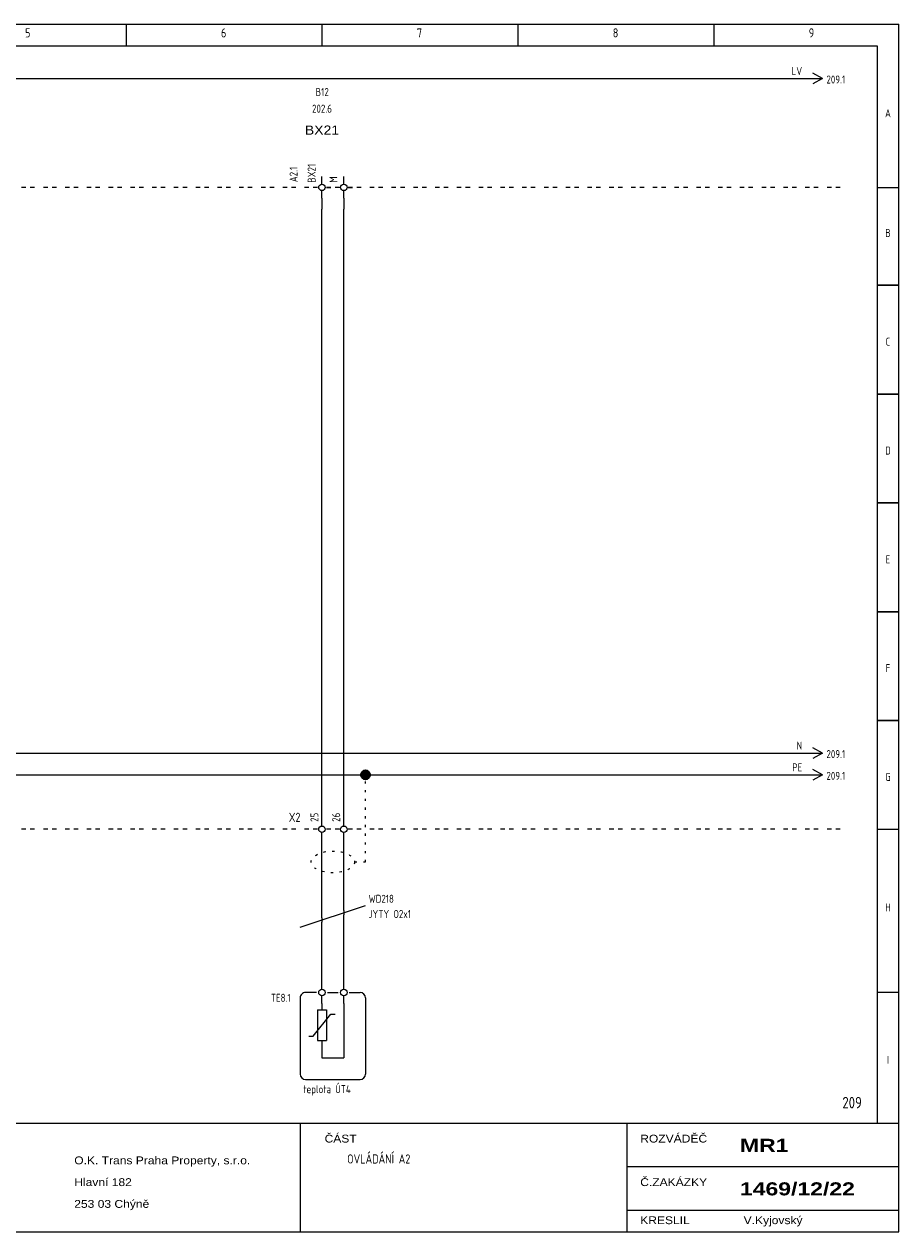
# Model space of a CAD drawing. Header units: millimetres. Extents: x 8 to 412, y 5 to 282.
# Tile 2 of 2: x 212 to 412, y 5 to 282. Entities that reach past the tile are written whole.
import ezdxf
from ezdxf.enums import TextEntityAlignment as Align

# ---------------------------------------------------------------- set-up
doc = ezdxf.new("R2010")
doc.units = ezdxf.units.MM
doc.linetypes.add('Caddy_Dot', pattern=[2, 0.5, -1.5])
doc.linetypes.add('Caddy_Solid', pattern=[0])
doc.layers.add('Caddy_1', color=7, linetype='Caddy_Solid', lineweight=25)
doc.layers.add('Caddy_4', color=7, linetype='Caddy_Dot', lineweight=18)
doc.styles.add('Caddy_Arial', font='arial.ttf', dxfattribs={"width": 1.1})
doc.styles.add('Caddy_Arial Black', font='ariblk.ttf', dxfattribs={"width": 1.1})
doc.styles.add('Caddy_Vectorfont1p', font='isocp___.ttf', dxfattribs={"width": 0.9})

# ---------------------------------------------------------------- blocks, each defined once
blk = doc.blocks.new('8DCB71033EFC')
at = {"layer": 'Caddy_1', "color": 7, "linetype": 'Caddy_Solid', "lineweight": 25}
for p, q in [((7.5, 282.5), (412.5, 282.5)), ((235, 282.5), (235, 277.5)), ((280, 282.5), (280, 277.5)), ((325, 282.5), (325, 277.5)), ((370, 282.5), (370, 277.5)), ((412.5, 5), (412.5, 282.5)), ((12.5, 277.5), (407.5, 277.5)), ((407.5, 277.5), (407.5, 30)), ((407.5, 245), (412.5, 245)), ((407.5, 222.5), (412.5, 222.5)), ((412.5, 222.5), (407.5, 222.5)), ((411.5, 222.5), (410.5, 222.5)), ((412.5, 197.5), (407.5, 197.5)), ((407.5, 197.5), (412.5, 197.5)), ((412.5, 172.5), (407.5, 172.5)), ((407.5, 172.5), (412.5, 172.5)), ((412.5, 147.5), (407.5, 147.5)), ((407.5, 147.5), (412.5, 147.5)), ((412.5, 122.5), (407.5, 122.5)), ((407.5, 122.5), (412.5, 122.5)), ((407.5, 97.5), (412.5, 97.5)), ((412.5, 60), (407.5, 60)), ((7.5, 30), (412.5, 30)), ((275, 30), (275, 5)), ((350, 30), (350, 5)), ((350, 20), (412.5, 20)), ((350, 10), (412.5, 10)), ((7.5, 5), (412.5, 5))]:
    blk.add_line(p, q, dxfattribs=at)
at = {"layer": 'Caddy_1', "color": 7, "lineweight": 25}
for s, height, style, width, p in [('5', 2.1, 'Caddy_Vectorfont1p', 0.9, (211.8, 279.45)), ('6', 2.1, 'Caddy_Vectorfont1p', 0.9, (256.8, 279.45)), ('7', 2.1, 'Caddy_Vectorfont1p', 0.9, (301.8, 279.45)), ('8', 2.1, 'Caddy_Vectorfont1p', 0.9, (346.8, 279.45)), ('9', 2.1, 'Caddy_Vectorfont1p', 0.9, (391.8, 279.45)), ('ČÁST', 1.8, 'Caddy_Arial', 1.1, (280.6, 25.52)), ('ROZVÁDĚČ', 1.8, 'Caddy_Arial', 1.1, (353.1, 25.52)), ('MR1', 3, 'Caddy_Arial Black', 1.1, (376, 23.38)), ('O.K. Trans Praha Property, s.r.o.', 1.8, 'Caddy_Arial', 1.1, (223.1, 20.52)), ('OVLÁDÁNÍ A2', 2.1, 'Caddy_Vectorfont1p', 0.9, (285.8, 20.7)), ('Hlavní 182', 1.8, 'Caddy_Arial', 1.1, (223.1, 15.52)), ('Č.ZAKÁZKY', 1.8, 'Caddy_Arial', 1.1, (353.1, 15.52)), ('1469/12/22', 3, 'Caddy_Arial Black', 1.1, (376, 13.38)), ('253 03 Chýně', 1.8, 'Caddy_Arial', 1.1, (223.1, 10.52)), ('KRESLIL', 1.8, 'Caddy_Arial', 1.1, (353.1, 6.77)), ('V.Kyjovský', 1.8, 'Caddy_Arial', 1.1, (376.85, 6.77))]:
    blk.add_text(s, height=height, dxfattribs=dict(at, style=style, width=width)).set_placement(p)
at = {"layer": 'Caddy_1', "color": 7, "lineweight": 25, "style": 'Caddy_Vectorfont1p', "width": 0.9}
for s, p in [('A', (410, 261.11)), ('B', (410, 233.61)), ('C', (410, 208.61)), ('D', (410, 183.61)), ('E', (410, 158.61)), ('F', (410, 133.61)), ('G', (410, 108.61)), ('H', (410, 78.61)), ('I', (410, 43.61))]:
    blk.add_text(s, height=1.84, dxfattribs=at).set_placement(p, align=Align.CENTER)
at = {"layer": 'Caddy_1', "color": 1, "lineweight": 25, "true_color": 0xff0000, "style": 'Caddy_Vectorfont1p', "width": 0.9}
blk.add_text('209', height=2.625, dxfattribs=at).set_placement((404, 33.38), align=Align.RIGHT)
blk = doc.blocks.new('8B2C46D8C8FF')
at = {"layer": 'Caddy_1', "color": 7, "linetype": 'Caddy_Solid', "lineweight": 25}
for p, q in [((22, 97.5), (21, 97.5)), ((24, 97.5), (23, 97.5)), ((27, 97.5), (26, 97.5)), ((29, 97.5), (28, 97.5)), ((32, 97.5), (31, 97.5)), ((34, 97.5), (33, 97.5)), ((37, 97.5), (36, 97.5)), ((39, 97.5), (38, 97.5)), ((42, 97.5), (41, 97.5)), ((44, 97.5), (43, 97.5)), ((47, 97.5), (46, 97.5)), ((49, 97.5), (48, 97.5)), ((52, 97.5), (51, 97.5)), ((54, 97.5), (53, 97.5)), ((57, 97.5), (56, 97.5)), ((59, 97.5), (58, 97.5)), ((62, 97.5), (61, 97.5)), ((64, 97.5), (63, 97.5)), ((67, 97.5), (66, 97.5)), ((69, 97.5), (68, 97.5)), ((72, 97.5), (71, 97.5)), ((74, 97.5), (73, 97.5)), ((77, 97.5), (76, 97.5)), ((79, 97.5), (78, 97.5)), ((82, 97.5), (81, 97.5)), ((84, 97.5), (83, 97.5)), ((87, 97.5), (86, 97.5)), ((89, 97.5), (88, 97.5)), ((92, 97.5), (91, 97.5)), ((94, 97.5), (93, 97.5)), ((97, 97.5), (96, 97.5)), ((99, 97.5), (98, 97.5)), ((102, 97.5), (101, 97.5)), ((104, 97.5), (103, 97.5)), ((107, 97.5), (106, 97.5)), ((109, 97.5), (108, 97.5)), ((112, 97.5), (111, 97.5)), ((114, 97.5), (113, 97.5)), ((117, 97.5), (116, 97.5)), ((119, 97.5), (118, 97.5)), ((122, 97.5), (121, 97.5)), ((124, 97.5), (123, 97.5)), ((127, 97.5), (126, 97.5)), ((129, 97.5), (128, 97.5)), ((132, 97.5), (131, 97.5)), ((134, 97.5), (133, 97.5)), ((137, 97.5), (136, 97.5)), ((139, 97.5), (138, 97.5)), ((142, 97.5), (141, 97.5)), ((144, 97.5), (143, 97.5)), ((147, 97.5), (146, 97.5)), ((149, 97.5), (148, 97.5)), ((152, 97.5), (151, 97.5)), ((154, 97.5), (153, 97.5)), ((157, 97.5), (156, 97.5)), ((159, 97.5), (158, 97.5)), ((162, 97.5), (161, 97.5)), ((164, 97.5), (163, 97.5)), ((167, 97.5), (166, 97.5)), ((169, 97.5), (168, 97.5)), ((172, 97.5), (171, 97.5)), ((174, 97.5), (173, 97.5)), ((177, 97.5), (176, 97.5)), ((179, 97.5), (178, 97.5)), ((182, 97.5), (181, 97.5)), ((184, 97.5), (183, 97.5)), ((187, 97.5), (186, 97.5)), ((189, 97.5), (188, 97.5)), ((192, 97.5), (191, 97.5)), ((194, 97.5), (193, 97.5)), ((197, 97.5), (196, 97.5)), ((199, 97.5), (198, 97.5)), ((202, 97.5), (201, 97.5)), ((204, 97.5), (203, 97.5)), ((207, 97.5), (206, 97.5)), ((209, 97.5), (208, 97.5)), ((212, 97.5), (211, 97.5)), ((214, 97.5), (213, 97.5)), ((217, 97.5), (216, 97.5)), ((219, 97.5), (218, 97.5)), ((222, 97.5), (221, 97.5)), ((224, 97.5), (223, 97.5)), ((227, 97.5), (226, 97.5)), ((229, 97.5), (228, 97.5)), ((232, 97.5), (231, 97.5)), ((234, 97.5), (233, 97.5)), ((237, 97.5), (236, 97.5)), ((239, 97.5), (238, 97.5)), ((242, 97.5), (241, 97.5)), ((244, 97.5), (243, 97.5)), ((247, 97.5), (246, 97.5)), ((249, 97.5), (248, 97.5)), ((252, 97.5), (251, 97.5)), ((254, 97.5), (253, 97.5)), ((257, 97.5), (256, 97.5)), ((259, 97.5), (258, 97.5)), ((262, 97.5), (261, 97.5)), ((264, 97.5), (263, 97.5)), ((267, 97.5), (266, 97.5)), ((269, 97.5), (268, 97.5)), ((272, 97.5), (271, 97.5)), ((274, 97.5), (273, 97.5)), ((277, 97.5), (276, 97.5)), ((279, 97.5), (278, 97.5)), ((282, 97.5), (281, 97.5)), ((284, 97.5), (283, 97.5)), ((287, 97.5), (286, 97.5)), ((289, 97.5), (288, 97.5)), ((292, 97.5), (291, 97.5)), ((294, 97.5), (293, 97.5)), ((297, 97.5), (296, 97.5)), ((299, 97.5), (298, 97.5)), ((302, 97.5), (301, 97.5)), ((304, 97.5), (303, 97.5)), ((307, 97.5), (306, 97.5)), ((309, 97.5), (308, 97.5)), ((312, 97.5), (311, 97.5)), ((314, 97.5), (313, 97.5)), ((317, 97.5), (316, 97.5)), ((319, 97.5), (318, 97.5)), ((322, 97.5), (321, 97.5)), ((324, 97.5), (323, 97.5)), ((327, 97.5), (326, 97.5)), ((329, 97.5), (328, 97.5)), ((332, 97.5), (331, 97.5)), ((334, 97.5), (333, 97.5)), ((337, 97.5), (336, 97.5)), ((339, 97.5), (338, 97.5)), ((342, 97.5), (341, 97.5)), ((344, 97.5), (343, 97.5)), ((347, 97.5), (346, 97.5)), ((349, 97.5), (348, 97.5)), ((352, 97.5), (351, 97.5)), ((354, 97.5), (353, 97.5)), ((357, 97.5), (356, 97.5)), ((359, 97.5), (358, 97.5)), ((362, 97.5), (361, 97.5)), ((364, 97.5), (363, 97.5)), ((367, 97.5), (366, 97.5)), ((369, 97.5), (368, 97.5)), ((372, 97.5), (371, 97.5)), ((374, 97.5), (373, 97.5)), ((377, 97.5), (376, 97.5)), ((379, 97.5), (378, 97.5)), ((382, 97.5), (381, 97.5)), ((384, 97.5), (383, 97.5)), ((387, 97.5), (386, 97.5)), ((389, 97.5), (388, 97.5)), ((392, 97.5), (391, 97.5)), ((394, 97.5), (393, 97.5)), ((397, 97.5), (396, 97.5)), ((399, 97.5), (398, 97.5))]:
    blk.add_line(p, q, dxfattribs=at)
blk = doc.blocks.new('705B33B3331B')
at = {"layer": 'Caddy_1', "color": 70, "linetype": 'Caddy_Solid', "lineweight": 25, "true_color": 0x7cfc00}
for q in [(392.75, 111.25), (392.75, 108.75)]:
    blk.add_line((395, 110), q, dxfattribs=at)
at = {"layer": 'Caddy_1', "color": 70, "lineweight": 25, "true_color": 0x7cfc00, "style": 'Caddy_Vectorfont1p', "width": 0.9}
blk.add_text('209.1', height=1.838, dxfattribs=at).set_placement((395.87, 108.86))
blk.add_attdef('$TAG160010', text='', height=1.84, dxfattribs=at).set_placement((390.29, 110.81), align=Align.RIGHT)
blk = doc.blocks.new('A522D403283E')
at = {"layer": 'Caddy_1', "color": 150, "linetype": 'Caddy_Solid', "lineweight": 25, "true_color": 0x1e90ff}
for q in [(392.75, 116.25), (392.75, 113.75)]:
    blk.add_line((395, 115), q, dxfattribs=at)
at = {"layer": 'Caddy_1', "color": 150, "lineweight": 25, "true_color": 0x1e90ff, "style": 'Caddy_Vectorfont1p', "width": 0.9}
blk.add_text('209.1', height=1.838, dxfattribs=at).set_placement((395.87, 113.86))
blk.add_attdef('$TAG160010', text='', height=1.84, dxfattribs=at).set_placement((390.29, 115.81), align=Align.RIGHT)
blk = doc.blocks.new('33362767E664')
at = {"layer": 'Caddy_1', "color": 7, "linetype": 'Caddy_Solid', "lineweight": 25}
for p, q in [((22, 245), (21, 245)), ((24, 245), (23, 245)), ((27, 245), (26, 245)), ((29, 245), (28, 245)), ((32, 245), (31, 245)), ((34, 245), (33, 245)), ((37, 245), (36, 245)), ((39, 245), (38, 245)), ((42, 245), (41, 245)), ((44, 245), (43, 245)), ((47, 245), (46, 245)), ((49, 245), (48, 245)), ((52, 245), (51, 245)), ((54, 245), (53, 245)), ((57, 245), (56, 245)), ((59, 245), (58, 245)), ((62, 245), (61, 245)), ((64, 245), (63, 245)), ((67, 245), (66, 245)), ((69, 245), (68, 245)), ((72, 245), (71, 245)), ((74, 245), (73, 245)), ((77, 245), (76, 245)), ((79, 245), (78, 245)), ((82, 245), (81, 245)), ((84, 245), (83, 245)), ((87, 245), (86, 245)), ((89, 245), (88, 245)), ((92, 245), (91, 245)), ((94, 245), (93, 245)), ((97, 245), (96, 245)), ((99, 245), (98, 245)), ((102, 245), (101, 245)), ((104, 245), (103, 245)), ((107, 245), (106, 245)), ((109, 245), (108, 245)), ((112, 245), (111, 245)), ((114, 245), (113, 245)), ((117, 245), (116, 245)), ((119, 245), (118, 245)), ((122, 245), (121, 245)), ((124, 245), (123, 245)), ((127, 245), (126, 245)), ((129, 245), (128, 245)), ((132, 245), (131, 245)), ((134, 245), (133, 245)), ((137, 245), (136, 245)), ((139, 245), (138, 245)), ((142, 245), (141, 245)), ((144, 245), (143, 245)), ((147, 245), (146, 245)), ((149, 245), (148, 245)), ((152, 245), (151, 245)), ((154, 245), (153, 245)), ((157, 245), (156, 245)), ((159, 245), (158, 245)), ((162, 245), (161, 245)), ((164, 245), (163, 245)), ((167, 245), (166, 245)), ((169, 245), (168, 245)), ((172, 245), (171, 245)), ((174, 245), (173, 245)), ((177, 245), (176, 245)), ((179, 245), (178, 245)), ((182, 245), (181, 245)), ((184, 245), (183, 245)), ((187, 245), (186, 245)), ((189, 245), (188, 245)), ((192, 245), (191, 245)), ((194, 245), (193, 245)), ((197, 245), (196, 245)), ((199, 245), (198, 245)), ((202, 245), (201, 245)), ((204, 245), (203, 245)), ((207, 245), (206, 245)), ((209, 245), (208, 245)), ((212, 245), (211, 245)), ((214, 245), (213, 245)), ((217, 245), (216, 245)), ((219, 245), (218, 245)), ((222, 245), (221, 245)), ((224, 245), (223, 245)), ((227, 245), (226, 245)), ((229, 245), (228, 245)), ((232, 245), (231, 245)), ((234, 245), (233, 245)), ((237, 245), (236, 245)), ((239, 245), (238, 245)), ((242, 245), (241, 245)), ((244, 245), (243, 245)), ((247, 245), (246, 245)), ((249, 245), (248, 245)), ((252, 245), (251, 245)), ((254, 245), (253, 245)), ((257, 245), (256, 245)), ((259, 245), (258, 245)), ((262, 245), (261, 245)), ((264, 245), (263, 245)), ((267, 245), (266, 245)), ((269, 245), (268, 245)), ((272, 245), (271, 245)), ((274, 245), (273, 245)), ((277, 245), (276, 245)), ((279, 245), (278, 245)), ((282, 245), (281, 245)), ((284, 245), (283, 245)), ((287, 245), (286, 245)), ((289, 245), (288, 245)), ((292, 245), (291, 245)), ((294, 245), (293, 245)), ((297, 245), (296, 245)), ((299, 245), (298, 245)), ((302, 245), (301, 245)), ((304, 245), (303, 245)), ((307, 245), (306, 245)), ((309, 245), (308, 245)), ((312, 245), (311, 245)), ((314, 245), (313, 245)), ((317, 245), (316, 245)), ((319, 245), (318, 245)), ((322, 245), (321, 245)), ((324, 245), (323, 245)), ((327, 245), (326, 245)), ((329, 245), (328, 245)), ((332, 245), (331, 245)), ((334, 245), (333, 245)), ((337, 245), (336, 245)), ((339, 245), (338, 245)), ((342, 245), (341, 245)), ((344, 245), (343, 245)), ((347, 245), (346, 245)), ((349, 245), (348, 245)), ((352, 245), (351, 245)), ((354, 245), (353, 245)), ((357, 245), (356, 245)), ((359, 245), (358, 245)), ((362, 245), (361, 245)), ((364, 245), (363, 245)), ((367, 245), (366, 245)), ((369, 245), (368, 245)), ((372, 245), (371, 245)), ((374, 245), (373, 245)), ((377, 245), (376, 245)), ((379, 245), (378, 245)), ((382, 245), (381, 245)), ((384, 245), (383, 245)), ((387, 245), (386, 245)), ((389, 245), (388, 245)), ((392, 245), (391, 245)), ((394, 245), (393, 245)), ((397, 245), (396, 245)), ((399, 245), (398, 245))]:
    blk.add_line(p, q, dxfattribs=at)
blk = doc.blocks.new('16005DC37555')
at = {"layer": 'Caddy_1', "color": 7, "linetype": 'Caddy_Solid', "lineweight": 25}
for q in [(392.75, 271.25), (392.75, 268.75)]:
    blk.add_line((395, 270), q, dxfattribs=at)
at = {"layer": 'Caddy_1', "color": 7, "lineweight": 25, "style": 'Caddy_Vectorfont1p', "width": 0.9}
blk.add_text('209.1', height=1.838, dxfattribs=at).set_placement((395.87, 268.86))
blk.add_attdef('$TAG160010', text='', height=1.84, dxfattribs=at).set_placement((390.29, 270.81), align=Align.RIGHT)
blk = doc.blocks.new('5560AFE39AD4')
at = {"layer": 'Caddy_1', "color": 7, "linetype": 'Caddy_Solid', "lineweight": 25}
for p, q in [((280, 245.75), (280, 247.5)), ((285, 245.75), (285, 247.5)), ((279, 245), (278, 245)), ((280, 242.5), (280, 244.25)), ((281, 245), (282, 245)), ((284, 245), (283, 245)), ((285, 242.5), (285, 244.25)), ((286, 245), (287, 245)), ((280, 242.5), (280, 240)), ((285, 242.5), (285, 240))]:
    blk.add_line(p, q, dxfattribs=at)
for centre in [(280, 245), (285, 245)]:
    blk.add_circle(centre, 0.75, dxfattribs=at)
at = {"layer": 'Caddy_1', "color": 7, "lineweight": 25}
for s, height, style, width, p in [('B12', 1.838, 'Caddy_Vectorfont1p', 0.9, (280.05, 265.99)), ('202.6', 1.838, 'Caddy_Vectorfont1p', 0.9, (280, 262.16)), ('BX21', 2.1, 'Caddy_Arial', 1.1, (280, 257.11))]:
    blk.add_text(s, height=height, dxfattribs=dict(at, style=style, width=width)).set_placement(p, align=Align.CENTER)
at = {"layer": 'Caddy_1', "color": 7, "lineweight": 25, "style": 'Caddy_Vectorfont1p', "width": 0.9}
for tag, p in [('$TAG175000_00', (278.54, 246.05)), ('$TAG175000_01', (283.54, 246.05)), ('$TAG160010', (274.39, 246.2))]:
    blk.add_attdef(tag, p, '', height=1.84, rotation=90, dxfattribs=at)
blk = doc.blocks.new('261F2F515FD9')
at = {"layer": 'Caddy_1', "color": 7, "linetype": 'Caddy_Solid', "lineweight": 25}
for p, q in [((280, 62.5), (280, 65)), ((285, 62.5), (285, 65)), ((280, 60.75), (280, 62.5)), ((285, 60.75), (285, 62.5)), ((275, 58.75), (275, 41.25)), ((278.75, 60), (276.25, 60)), ((280, 57.5), (280, 59.25)), ((281.25, 60), (283.75, 60)), ((285, 57.5), (285, 59.25)), ((286.25, 60), (288.75, 60)), ((290, 58.75), (290, 41.25)), ((279, 56), (279, 49)), ((279, 56), (281, 56)), ((280, 57.5), (280, 56)), ((281, 56), (281, 49)), ((285, 57.5), (285, 45)), ((278, 50), (282, 55)), ((282, 55), (283, 55)), ((277, 50), (278, 50)), ((279, 49), (281, 49)), ((280, 49), (280, 45)), ((280, 45), (285, 45)), ((276.25, 40), (288.75, 40))]:
    blk.add_line(p, q, dxfattribs=at)
for centre in [(280, 60), (285, 60)]:
    blk.add_circle(centre, 0.75, dxfattribs=at)
for centre, start_param, end_param in [((276.25, 58.75), 1.570796, 3.141593), ((288.75, 58.75), 0, 1.570796), ((276.25, 41.25), 3.141593, 4.712389), ((288.75, 41.25), 4.712389, 6.283185)]:
    blk.add_ellipse(centre, major_axis=(1.25, 0), ratio=1, start_param=start_param, end_param=end_param, dxfattribs=at)
at = {"layer": 'Caddy_1', "color": 7, "lineweight": 25, "style": 'Caddy_Vectorfont1p', "width": 0.9}
blk.add_attdef('$TAG160010', text='', height=1.84, dxfattribs=at).set_placement((272.8, 57.86), align=Align.RIGHT)
blk.add_attdef('$TAG160030', (275.7, 36.86), '', height=1.84, dxfattribs=at)
blk = doc.blocks.new('D41D0D1A610F')
at = {"layer": 'Caddy_1', "color": 7, "linetype": 'Caddy_Solid', "lineweight": 25}
for p, q in [((280, 98.25), (280, 100)), ((280, 95), (280, 96.75))]:
    blk.add_line(p, q, dxfattribs=at)
blk.add_circle((280, 97.5), 0.75, dxfattribs=at)
at = {"layer": 'Caddy_1', "color": 7, "lineweight": 25, "style": 'Caddy_Vectorfont1p', "width": 0.9}
blk.add_text('25', height=1.838, rotation=90, dxfattribs=at).set_placement((279.19, 99.2))
blk.add_attdef('$TAG160010', text='', height=2.1, dxfattribs=at).set_placement((275.07, 99.2), align=Align.RIGHT)
blk = doc.blocks.new('295459FE440B')
at = {"layer": 'Caddy_1', "color": 7, "linetype": 'Caddy_Solid', "lineweight": 25}
for p, q in [((285, 98.25), (285, 100)), ((285, 95), (285, 96.75))]:
    blk.add_line(p, q, dxfattribs=at)
blk.add_circle((285, 97.5), 0.75, dxfattribs=at)
at = {"layer": 'Caddy_1', "color": 7, "lineweight": 25, "style": 'Caddy_Vectorfont1p', "width": 0.9}
blk.add_text('26', height=1.838, rotation=90, dxfattribs=at).set_placement((284.19, 99.2))
blk = doc.blocks.new('4762C79C03EA')
at = {"layer": 'Caddy_1', "color": 7, "linetype": 'Caddy_Solid', "lineweight": 25}
blk.add_line((280, 77.17), (280, 76.17), dxfattribs=at)
at = {"layer": 'Caddy_1', "color": 7, "lineweight": 25, "style": 'Caddy_Vectorfont1p', "width": 0.9}
for tag, p in [('$TAG160010', (290.7, 80.61)), ('$TAG160040', (290.7, 77.11))]:
    blk.add_attdef(tag, p, '', height=1.84, dxfattribs=at)
blk = doc.blocks.new('49279361219B')
at = {"layer": 'Caddy_1', "color": 7, "linetype": 'Caddy_Solid', "lineweight": 25}
blk.add_line((285, 78.83), (285, 77.83), dxfattribs=at)
blk = doc.blocks.new('4EFC5032C66A')
at = {"layer": 'Caddy_4', "color": 7, "linetype": 'Caddy_Dot', "lineweight": 18}
blk.add_line((287.5, 90), (290, 90), dxfattribs=at)
blk.add_ellipse((282.5, 90), major_axis=(5, 0), ratio=0.5, dxfattribs=at)
blk = doc.blocks.new('4A9E667103F2')
at = {"layer": 'Caddy_4', "color": 7, "linetype": 'Caddy_Dot', "lineweight": 18}
blk.add_line((290, 90), (290, 110), dxfattribs=at)
at = {"layer": 'Caddy_4'}
blk.add_blockref('4EFC5032C66A', (0, 0, 1), dxfattribs=at)

msp = doc.modelspace()

# ---------------------------------------------------------------- hatches: boundary and pattern name
at = {"layer": 'Caddy_1', "true_color": 0x7cfc00}
h = msp.add_hatch(dxfattribs=at)
h.set_pattern_fill('_USER', color=70, scale=0.1, angle=28.6479, style=0, double=1, pattern_type=0)
h.set_pattern_definition([(28.64789, (0, 0), (-0.047942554, 0.087758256), []), (118.64789, (0, 0), (-0.087758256, -0.047942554), [])])
edge = h.paths.add_edge_path(flags=0)
edge.add_arc((290, 110), 1, 0, 360)

# ---------------------------------------------------------------- linework, layer by layer
at = {"layer": 'Caddy_1', "color": 7, "linetype": 'Caddy_Solid', "lineweight": 25}
for p, q in [((25, 270), (395, 270)), ((280, 100), (280, 240)), ((285, 100), (285, 240)), ((280, 77.17), (280, 95)), ((285, 78.83), (285, 95)), ((275, 75), (290, 80)), ((285, 65), (285, 77.83)), ((280, 65), (280, 76.17))]:
    msp.add_line(p, q, dxfattribs=at)
at = {"layer": 'Caddy_1', "color": 150, "linetype": 'Caddy_Solid', "lineweight": 25, "true_color": 0x1e90ff}
msp.add_line((25, 115), (395, 115), dxfattribs=at)
at = {"layer": 'Caddy_1', "color": 70, "linetype": 'Caddy_Solid', "lineweight": 25, "true_color": 0x7cfc00}
for p, q in [((200, 110), (290, 110)), ((290, 110), (395, 110))]:
    msp.add_line(p, q, dxfattribs=at)
at = {"layer": 'Caddy_1', "color": 70, "lineweight": 40, "true_color": 0x7cfc00}
msp.add_circle((290, 110), 1, dxfattribs=at)

# ---------------------------------------------------------------- block references
at = {"layer": 'Caddy_1'}
for name in ['8DCB71033EFC', '33362767E664', '295459FE440B', '8B2C46D8C8FF', '49279361219B']:
    msp.add_blockref(name, (0, 0, 1), dxfattribs=at)
ref = msp.add_blockref('16005DC37555', (0, 0, 1), dxfattribs=at)
ref.add_attrib('$TAG160010', 'LV', dxfattribs={"color": 7, "lineweight": 25, "height": 1.838, "style": 'Caddy_Vectorfont1p', "width": 0.9}).set_placement((390.29, 270.81), align=Align.RIGHT)
ref = msp.add_blockref('5560AFE39AD4', (0, 0, 1), dxfattribs=at)
ref.add_attrib('$TAG160010', 'A2.1', (274.39, 246.2), dxfattribs={"color": 7, "lineweight": 25, "height": 1.838, "rotation": 90, "style": 'Caddy_Vectorfont1p', "width": 0.9})
ref.add_attrib('$TAG175000_00', 'BX21', (278.54, 246.05), dxfattribs={"color": 7, "lineweight": 25, "height": 1.838, "rotation": 90, "style": 'Caddy_Vectorfont1p', "width": 0.9})
ref.add_attrib('$TAG175000_01', 'M', (283.54, 246.05), dxfattribs={"color": 7, "lineweight": 25, "height": 1.84, "rotation": 90, "style": 'Caddy_Vectorfont1p', "width": 0.9})
ref = msp.add_blockref('A522D403283E', (0, 0, 1), dxfattribs=at)
ref.add_attrib('$TAG160010', 'N', dxfattribs={"color": 150, "lineweight": 25, "true_color": 0x1e90ff, "height": 1.84, "style": 'Caddy_Vectorfont1p', "width": 0.9}).set_placement((390.29, 115.81), align=Align.RIGHT)
ref = msp.add_blockref('705B33B3331B', (0, 0, 1), dxfattribs=at)
ref.add_attrib('$TAG160010', 'PE', dxfattribs={"color": 70, "lineweight": 25, "true_color": 0x7cfc00, "height": 1.838, "style": 'Caddy_Vectorfont1p', "width": 0.9}).set_placement((390.29, 110.81), align=Align.RIGHT)
ref = msp.add_blockref('D41D0D1A610F', (0, 0, 1), dxfattribs=at)
ref.add_attrib('$TAG160010', 'X2', dxfattribs={"color": 7, "lineweight": 25, "height": 2.1, "style": 'Caddy_Vectorfont1p', "width": 0.9}).set_placement((275.07, 99.2), align=Align.RIGHT)
ref = msp.add_blockref('4762C79C03EA', (0, 0, 1), dxfattribs=at)
ref.add_attrib('$TAG160010', 'WD218', (290.7, 80.61), dxfattribs={"color": 7, "lineweight": 25, "height": 1.838, "style": 'Caddy_Vectorfont1p', "width": 0.9})
ref.add_attrib('$TAG160040', 'JYTY O2x1', (290.7, 77.11), dxfattribs={"color": 7, "lineweight": 25, "height": 1.838, "style": 'Caddy_Vectorfont1p', "width": 0.9})
ref = msp.add_blockref('261F2F515FD9', (0, 0, 1), dxfattribs=at)
ref.add_attrib('$TAG160010', 'TE8.1', dxfattribs={"color": 7, "lineweight": 25, "height": 1.838, "style": 'Caddy_Vectorfont1p', "width": 0.9}).set_placement((272.8, 57.86), align=Align.RIGHT)
ref.add_attrib('$TAG160030', 'teplota ÚT4', (275.7, 36.86), dxfattribs={"color": 7, "lineweight": 25, "height": 1.8375, "style": 'Caddy_Vectorfont1p', "width": 0.9})
at = {"layer": 'Caddy_4'}
msp.add_blockref('4A9E667103F2', (0, 0, 1), dxfattribs=at)

doc.saveas('drawing.dxf')
